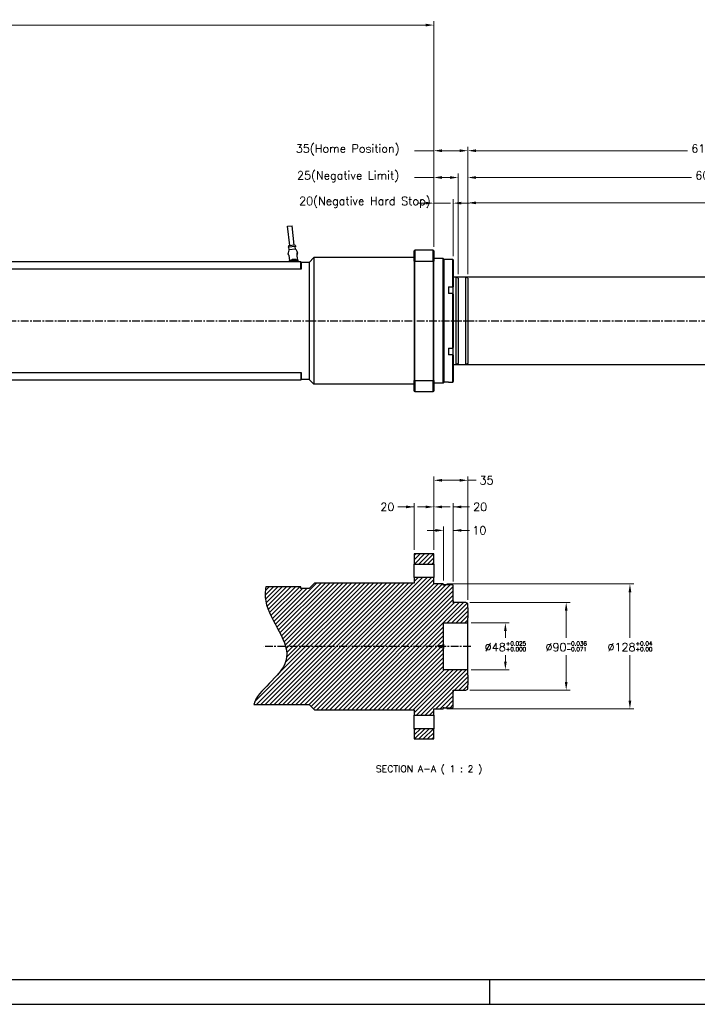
# Model space of a CAD drawing. Extents: x 0 to 2359, y -14 to 1663.
# Tile 2 of 37: x 695 to 1391, y 0 to 1010. Entities that reach past the tile are written whole.
import ezdxf

# ---------------------------------------------------------------- set-up
doc = ezdxf.new("R2010")
doc.units = 0
doc.header["$LTSCALE"] = 25.4
doc.linetypes.add('CENTER', pattern=[2, 1.25, -0.25, 0.25, -0.25])
doc.layers.get('0').update_dxf_attribs({"linetype": 'CONTINUOUS'})
doc.layers.get('Defpoints').update_dxf_attribs({"linetype": 'CONTINUOUS'})
doc.layers.add('ATA-CENTER', color=133, linetype='CENTER')
doc.layers.add('ATA-DIM', color=252, linetype='CONTINUOUS', lineweight=25)
doc.layers.add('ATA-TEXT', color=7, linetype='CONTINUOUS', lineweight=25)
doc.styles.get("Standard").update_dxf_attribs({"font": 'simplex.shx'})
doc.dimstyles.new('ata_A1', dxfattribs={"dimtxt": 4.2, "dimasz": 4.2, "dimexe": 2, "dimexo": 2, "dimgap": 2, "dimtad": 0, "dimtih": 1, "dimtoh": 1, "dimdec": 6, "dimdsep": 46, "dimtxsty": 'Standard', "dimcen": 0, "dimclrd": 252, "dimclre": 252, "dimclrt": 4, "dimadec": 6, "dimazin": 2, "dimtfac": 1, "dimtdec": 6, "dimtofl": 0, "dimtmove": 0, "dimatfit": 3, "dimfxl": 0, "dimtolj": 1, "dimtzin": 0, "dimlwd": 0, "dimlwe": 0, "dimarcsym": 0})

# ---------------------------------------------------------------- blocks, each defined once
blk = doc.blocks.new('*D15101')
at = {"layer": 'ATA-DIM', "color": 252, "lineweight": 0}
for p, q in [((1111.9, 822.1), (1103.5, 822.1)), ((1120.3, 777.3), (1120.3, 826.1)), ((1120.3, 822.1), (1137.5, 822.1)), ((1140.3, 767.6), (1140.3, 826.1)), ((1148.7, 822.1), (1157.1, 822.1))]:
    blk.add_line(p, q, dxfattribs=at)
at = {"layer": 'ATA-DIM', "color": 252}
for points in [[(1111.9, 820.7), (1111.9, 823.5), (1120.3, 822.1)], [(1148.7, 823.5), (1148.7, 820.7), (1140.3, 822.1)]]:
    blk.add_solid(points, dxfattribs=at)
at = {"layer": 'Defpoints', "color": 0}
for p in [(1140.3, 822.1), (1120.3, 773.3), (1140.3, 763.6)]:
    blk.add_point(p, dxfattribs=at)
at = {"layer": 'ATA-DIM', "color": 4, "insert": (982.1, 828.5), "char_height": 8.4, "attachment_point": 1}
blk.add_mtext('\\A1;20(Negative Hard Stop)', dxfattribs=at)
blk = doc.blocks.new('*D15100')
at = {"layer": 'ATA-DIM', "color": 252, "lineweight": 0}
for p, q in [((1120.3, 777.3), (1120.3, 852.4)), ((1145.3, 749.1), (1145.3, 852.4)), ((1120.3, 848.4), (1100.4, 848.4)), ((1128.7, 848.4), (1136.9, 848.4))]:
    blk.add_line(p, q, dxfattribs=at)
at = {"layer": 'ATA-DIM', "color": 252}
for points in [[(1128.7, 849.8), (1128.7, 847), (1120.3, 848.4)], [(1136.9, 847), (1136.9, 849.8), (1145.3, 848.4)]]:
    blk.add_solid(points, dxfattribs=at)
at = {"layer": 'Defpoints', "color": 0}
for p in [(1145.3, 848.4), (1120.3, 773.3), (1145.3, 745.1)]:
    blk.add_point(p, dxfattribs=at)
at = {"layer": 'ATA-DIM', "color": 4, "insert": (980, 854.8), "char_height": 8.4, "attachment_point": 1}
blk.add_mtext('\\A1;25(Negative Limit)', dxfattribs=at)
blk = doc.blocks.new('*D15099')
at = {"layer": 'ATA-DIM', "color": 252, "lineweight": 0}
for p, q in [((1120.3, 777.3), (1120.3, 879.9)), ((1155.3, 749.1), (1155.3, 879.9)), ((1120.3, 875.9), (1100.4, 875.9)), ((1128.7, 875.9), (1146.9, 875.9))]:
    blk.add_line(p, q, dxfattribs=at)
at = {"layer": 'ATA-DIM', "color": 252}
for points in [[(1128.7, 877.3), (1128.7, 874.5), (1120.3, 875.9)], [(1146.9, 874.5), (1146.9, 877.3), (1155.3, 875.9)]]:
    blk.add_solid(points, dxfattribs=at)
at = {"layer": 'Defpoints', "color": 0}
for p in [(1155.3, 875.9), (1120.3, 773.3), (1155.3, 745.1)]:
    blk.add_point(p, dxfattribs=at)
at = {"layer": 'ATA-DIM', "color": 4, "insert": (978.7, 882.3), "char_height": 8.4, "attachment_point": 1}
blk.add_mtext('\\A1;35(Home Position)', dxfattribs=at)
blk = doc.blocks.new('*D15093')
at = {"layer": 'ATA-DIM', "color": 252, "lineweight": 0}
for p, q in [((1111.9, 510.4), (1103.5, 510.4)), ((1120.3, 466.3), (1120.3, 514.4)), ((1140.3, 433.8), (1140.3, 514.4)), ((1140.3, 510.4), (1157.1, 510.4)), ((1148.7, 510.4), (1157.1, 510.4))]:
    blk.add_line(p, q, dxfattribs=at)
at = {"layer": 'ATA-DIM', "color": 252}
for points in [[(1111.9, 509), (1111.9, 511.8), (1120.3, 510.4)], [(1148.7, 511.8), (1148.7, 509), (1140.3, 510.4)]]:
    blk.add_solid(points, dxfattribs=at)
at = {"layer": 'Defpoints', "color": 0}
for p in [(1120.3, 510.4), (1120.3, 462.3), (1140.3, 429.8)]:
    blk.add_point(p, dxfattribs=at)
at = {"layer": 'ATA-DIM', "color": 4, "insert": (1167.9, 510.4), "char_height": 8.4, "attachment_point": 5}
blk.add_mtext('20', dxfattribs=at)
blk = doc.blocks.new('*D15092')
at = {"layer": 'ATA-DIM', "color": 252, "lineweight": 0}
for p, q in [((1121.9, 486.3), (1113.5, 486.3)), ((1130.3, 434.8), (1130.3, 490.3)), ((1140.3, 433.8), (1140.3, 490.3)), ((1140.3, 486.3), (1157.1, 486.3)), ((1148.7, 486.3), (1157.1, 486.3))]:
    blk.add_line(p, q, dxfattribs=at)
at = {"layer": 'ATA-DIM', "color": 252}
for points in [[(1121.9, 484.9), (1121.9, 487.7), (1130.3, 486.3)], [(1148.7, 487.7), (1148.7, 484.9), (1140.3, 486.3)]]:
    blk.add_solid(points, dxfattribs=at)
at = {"layer": 'Defpoints', "color": 0}
for p in [(1130.3, 486.3), (1130.3, 430.8), (1140.3, 429.8)]:
    blk.add_point(p, dxfattribs=at)
at = {"layer": 'ATA-DIM', "color": 4, "insert": (1167.1, 486.3), "char_height": 8.4, "attachment_point": 5}
blk.add_mtext('10', dxfattribs=at)
blk = doc.blocks.new('*D15091')
at = {"layer": 'ATA-DIM', "color": 252, "lineweight": 0}
for p, q in [((1100.3, 510.4), (1083.5, 510.4)), ((1091.9, 510.4), (1083.5, 510.4)), ((1100.3, 466.3), (1100.3, 514.4)), ((1120.3, 466.3), (1120.3, 514.4)), ((1128.7, 510.4), (1137.1, 510.4))]:
    blk.add_line(p, q, dxfattribs=at)
at = {"layer": 'ATA-DIM', "color": 252}
for points in [[(1091.9, 509), (1091.9, 511.8), (1100.3, 510.4)], [(1128.7, 511.8), (1128.7, 509), (1120.3, 510.4)]]:
    blk.add_solid(points, dxfattribs=at)
at = {"layer": 'Defpoints', "color": 0}
for p in [(1120.3, 510.4), (1100.3, 462.3), (1120.3, 462.3)]:
    blk.add_point(p, dxfattribs=at)
at = {"layer": 'ATA-DIM', "color": 4, "insert": (1072.7, 510.4), "char_height": 8.4, "attachment_point": 5}
blk.add_mtext('20', dxfattribs=at)
blk = doc.blocks.new('*D15090')
at = {"layer": 'ATA-DIM', "color": 252, "lineweight": 0}
for p, q in [((1120.3, 466.3), (1120.3, 541.7)), ((1146.9, 537.7), (1128.7, 537.7)), ((1155.3, 415.1), (1155.3, 541.7)), ((1155.3, 537.7), (1163.7, 537.7))]:
    blk.add_line(p, q, dxfattribs=at)
at = {"layer": 'ATA-DIM', "color": 252}
for points in [[(1128.7, 539.1), (1128.7, 536.3), (1120.3, 537.7)], [(1146.9, 536.3), (1146.9, 539.1), (1155.3, 537.7)]]:
    blk.add_solid(points, dxfattribs=at)
at = {"layer": 'Defpoints', "color": 0}
for p in [(1120.3, 537.7), (1120.3, 462.3), (1155.3, 411.1)]:
    blk.add_point(p, dxfattribs=at)
at = {"layer": 'ATA-DIM', "color": 4, "insert": (1174.5, 537.7), "char_height": 8.4, "attachment_point": 5}
blk.add_mtext('35', dxfattribs=at)
blk = doc.blocks.new('*D15088')
at = {"layer": 'ATA-DIM', "color": 252, "lineweight": 0}
for p, q in [((1157.3, 412.3), (1260.2, 412.3)), ((1256.2, 403.9), (1256.2, 376.2)), ((1256.2, 330.7), (1256.2, 358.4)), ((1157.3, 322.3), (1260.2, 322.3))]:
    blk.add_line(p, q, dxfattribs=at)
at = {"layer": 'ATA-DIM', "color": 252}
for points in [[(1257.6, 403.9), (1254.8, 403.9), (1256.2, 412.3)], [(1254.8, 330.7), (1257.6, 330.7), (1256.2, 322.3)]]:
    blk.add_solid(points, dxfattribs=at)
at = {"layer": 'Defpoints', "color": 0}
for p in [(1153.3, 412.3), (1153.3, 322.3), (1256.2, 322.3)]:
    blk.add_point(p, dxfattribs=at)
at = {"layer": 'ATA-DIM', "color": 4, "insert": (1256.2, 367.3), "char_height": 8.4, "attachment_point": 5}
blk.add_mtext('%%C90{\\H0.5x;\\S-0.036^ -0.071;}', dxfattribs=at)
blk = doc.blocks.new('*D15087')
at = {"layer": 'ATA-DIM', "color": 252, "lineweight": 0}
for p, q in [((1158.8, 391.3), (1197.8, 391.3)), ((1193.8, 382.9), (1193.8, 376.2)), ((1193.8, 351.7), (1193.8, 358.4)), ((1158.8, 343.3), (1197.8, 343.3))]:
    blk.add_line(p, q, dxfattribs=at)
at = {"layer": 'ATA-DIM', "color": 252}
for points in [[(1195.2, 382.9), (1192.4, 382.9), (1193.8, 391.3)], [(1192.4, 351.7), (1195.2, 351.7), (1193.8, 343.3)]]:
    blk.add_solid(points, dxfattribs=at)
at = {"layer": 'Defpoints', "color": 0}
for p in [(1154.8, 391.3), (1154.8, 343.3), (1193.8, 343.3)]:
    blk.add_point(p, dxfattribs=at)
at = {"layer": 'ATA-DIM', "color": 4, "insert": (1193.8, 367.3), "char_height": 8.4, "attachment_point": 5}
blk.add_mtext('%%C48{\\H0.5x;\\S+0.025^ +0.000;}', dxfattribs=at)
blk = doc.blocks.new('*D15089')
at = {"layer": 'ATA-DIM', "color": 252, "lineweight": 0}
for p, q in [((1133.8, 431.3), (1325.6, 431.3)), ((1321.6, 422.9), (1321.6, 376.2)), ((1321.6, 311.7), (1321.6, 358.4)), ((1133.8, 303.3), (1325.6, 303.3))]:
    blk.add_line(p, q, dxfattribs=at)
at = {"layer": 'ATA-DIM', "color": 252}
for points in [[(1323, 422.9), (1320.2, 422.9), (1321.6, 431.3)], [(1320.2, 311.7), (1323, 311.7), (1321.6, 303.3)]]:
    blk.add_solid(points, dxfattribs=at)
at = {"layer": 'Defpoints', "color": 0}
for p in [(1129.8, 431.3), (1129.8, 303.3), (1321.6, 303.3)]:
    blk.add_point(p, dxfattribs=at)
at = {"layer": 'ATA-DIM', "color": 4, "insert": (1321.6, 367.3), "char_height": 8.4, "attachment_point": 5}
blk.add_mtext('%%C128{\\H0.5x;\\S+0.04^ +0.00;}', dxfattribs=at)
blk = doc.blocks.new('*D15108')
at = {"layer": 'ATA-DIM', "color": 252, "lineweight": 0}
for p, q in [((1155.3, 749.1), (1155.3, 879.9)), ((1765.3, 749.1), (1765.3, 879.9)), ((1163.7, 875.9), (1380.6, 875.9)), ((1756.9, 875.9), (1564, 875.9))]:
    blk.add_line(p, q, dxfattribs=at)
at = {"layer": 'ATA-DIM', "color": 252}
for points in [[(1163.7, 877.3), (1163.7, 874.5), (1155.3, 875.9)], [(1756.9, 874.5), (1756.9, 877.3), (1765.3, 875.9)]]:
    blk.add_solid(points, dxfattribs=at)
at = {"layer": 'Defpoints', "color": 0}
for p in [(1765.3, 875.9), (1155.3, 745.1), (1765.3, 745.1)]:
    blk.add_point(p, dxfattribs=at)
at = {"layer": 'ATA-DIM', "color": 4, "insert": (1384.6, 882.3), "char_height": 8.4, "attachment_point": 1}
blk.add_mtext('\\A1;610 ( Positive Hard Stop )', dxfattribs=at)
blk = doc.blocks.new('*D15107')
at = {"layer": 'ATA-DIM', "color": 252, "lineweight": 0}
for p, q in [((1155.3, 749.1), (1155.3, 852.4)), ((1760.3, 749.1), (1760.3, 852.4)), ((1163.7, 848.4), (1384.7, 848.4)), ((1751.9, 848.4), (1534.9, 848.4))]:
    blk.add_line(p, q, dxfattribs=at)
at = {"layer": 'ATA-DIM', "color": 252}
for points in [[(1163.7, 849.8), (1163.7, 847), (1155.3, 848.4)], [(1751.9, 847), (1751.9, 849.8), (1760.3, 848.4)]]:
    blk.add_solid(points, dxfattribs=at)
at = {"layer": 'Defpoints', "color": 0}
for p in [(1760.3, 848.4), (1155.3, 745.1), (1760.3, 745.1)]:
    blk.add_point(p, dxfattribs=at)
at = {"layer": 'ATA-DIM', "color": 4, "insert": (1388.7, 854.8), "char_height": 8.4, "attachment_point": 1}
blk.add_mtext('\\A1;605 ( Positive Limit )', dxfattribs=at)
blk = doc.blocks.new('*D15106')
at = {"layer": 'ATA-DIM', "color": 252, "lineweight": 0}
for p, q in [((1155.3, 749.1), (1155.3, 826.4)), ((1163.7, 822.4), (1402, 822.4)), ((1746.9, 822.4), (1532.6, 822.4)), ((1755.3, 749.1), (1755.3, 826.4))]:
    blk.add_line(p, q, dxfattribs=at)
at = {"layer": 'ATA-DIM', "color": 252}
for points in [[(1163.7, 823.8), (1163.7, 821), (1155.3, 822.4)], [(1746.9, 821), (1746.9, 823.8), (1755.3, 822.4)]]:
    blk.add_solid(points, dxfattribs=at)
at = {"layer": 'Defpoints', "color": 0}
for p in [(1755.3, 822.4), (1155.3, 745.1), (1755.3, 745.1)]:
    blk.add_point(p, dxfattribs=at)
at = {"layer": 'ATA-DIM', "color": 4, "insert": (1406, 828.8), "char_height": 8.4, "attachment_point": 1}
blk.add_mtext('\\A1;600 ( Travel End )', dxfattribs=at)
blk = doc.blocks.new('*D15104')
at = {"layer": 'ATA-DIM', "color": 252, "lineweight": 0}
for p, q in [((124.3, 927.8), (124.3, 1008.8)), ((132.7, 1004.8), (581.4, 1004.8)), ((1111.9, 1004.8), (663.2, 1004.8)), ((1120.3, 777.3), (1120.3, 1008.8))]:
    blk.add_line(p, q, dxfattribs=at)
at = {"layer": 'ATA-DIM', "color": 252}
for points in [[(132.7, 1006.2), (132.7, 1003.4), (124.3, 1004.8)], [(1111.9, 1003.4), (1111.9, 1006.2), (1120.3, 1004.8)]]:
    blk.add_solid(points, dxfattribs=at)
at = {"layer": 'Defpoints', "color": 0}
for p in [(1120.3, 1004.8), (124.3, 923.8), (1120.3, 773.3)]:
    blk.add_point(p, dxfattribs=at)
at = {"layer": 'ATA-DIM', "color": 4, "insert": (622.3, 1004.8), "char_height": 8.4, "attachment_point": 5}
blk.add_mtext('\\A1;996(T+356)', dxfattribs=at)
blk = doc.blocks.new('ata-Border-A1-002')
blk.add_line((834, 9), (7, 9))
at = {"color": 253, "ltscale": 0.5}
for p, q in [((420.5, 9), (420.5, 0)), ((0, 0), (841, 0))]:
    blk.add_line(p, q, dxfattribs=at)

msp = doc.modelspace()

# ---------------------------------------------------------------- hatches: boundary and pattern name
h = msp.add_hatch()
h.set_pattern_fill('ANSI31', color=8)
h.set_pattern_definition([(45, (-13974.2038, -22732.0013), (-2.24506403, 2.24506403), [])])
h.paths.add_polyline_path([(1155.2953176, 396.7413504), (1155.2953176, 406.8473504), (1155.2953176, 411.1396499), (1153.2953176, 412.2943504), (1140.2953176, 412.2943504), (1140.2953176, 412.4943504), (1140.2953176, 413.2947294), (1140.2953176, 414.0443504), (1140.2953176, 429.7943504), (1139.7953176, 430.2943504), (1130.7953176, 430.2943504), (1130.2953176, 429.7943504), (1130.2953176, 430.7943504), (1129.7953176, 431.2943504), (1120.2953176, 431.2943504), (1120.2953176, 437.7943504), (1100.2953176, 437.7943504), (1100.2953176, 432.2943504), (997.7953176, 432.2943504), (992.2953176, 426.7943504), (983.815349, 426.7943504), (983.815349, 428.4192504), (948.1115056, 428.4192504), (947.9146037, 427.4492668), (947.741572, 426.4772305), (947.5928567, 425.503103), (947.4689042, 424.526846), (947.3701608, 423.548421), (947.297073, 422.5677898), (947.250087, 421.5849139), (947.2296491, 420.5997549), (947.2362058, 419.6122745), (947.2702033, 418.6224342), (947.3320881, 417.6301957), (947.4223064, 416.6355206), (947.5413046, 415.6383705), (947.689529, 414.6387071), (947.8674249, 413.636492), (948.0750084, 412.6317278), (948.3112152, 411.6245196), (948.5748137, 410.6149888), (948.8645724, 409.6032564), (949.1792597, 408.5894435), (949.517644, 407.5736714), (950.2605772, 405.536734), (950.6626629, 404.515811), (951.5219148, 402.4696622), (952.4463966, 400.418584), (953.4262556, 398.3635457), (954.4516392, 396.3055165), (955.5126947, 394.2454656), (956.5995694, 392.1843623), (961.0082068, 383.9488094), (962.0763874, 381.8969823), (963.1112712, 379.8499183), (964.1030054, 377.8085865), (965.0417374, 375.773956), (965.9176145, 373.7469963), (966.7207841, 371.7286764), (967.4413935, 369.7199657), (967.7676591, 368.7195166), (968.0695899, 367.7218333), (968.1883489, 367.2943504), (1125.694457, 367.2943504), (1126.2953176, 368.2943504), (1128.1302541, 368.2943504), (1130.2953176, 369.5443504), (1130.2953176, 391.2943504), (1154.7953176, 391.2943504), (1155.2953176, 391.7943504)])
h.paths.add_polyline_path([(1155.2953176, 327.7413504), (1155.2953176, 337.8473504), (1155.2953176, 342.7943504), (1154.7953176, 343.2943504), (1130.2953176, 343.2943504), (1130.2953176, 365.0443504), (1128.1302541, 366.2943504), (1126.2953176, 366.2943504), (1125.694457, 367.2943504), (968.1883489, 367.2943504), (968.3459543, 366.7270369), (968.5955207, 365.7352485), (968.8170575, 364.7465894), (969.0093332, 363.7611806), (969.1711162, 362.7791433), (969.3011748, 361.8005987), (969.3982776, 360.8256679), (969.4611928, 359.8544721), (969.4886889, 358.8871324), (969.4795344, 357.92377), (969.4324977, 356.9645061), (969.3463471, 356.0094618), (969.2198511, 355.0587581), (969.0517781, 354.1125164), (968.8408965, 353.1708578), (968.5859761, 352.2339033), (968.2865233, 351.3017204), (967.9440131, 350.3742335), (967.5602451, 349.4513433), (967.1370191, 348.5329508), (966.6761351, 347.6189565), (966.1793927, 346.7092613), (965.6485919, 345.803766), (965.0855323, 344.9023714), (964.4920139, 344.0049782), (963.8698364, 343.1114871), (963.2207995, 342.221799), (962.5467032, 341.3358146), (961.1305314, 339.5745601), (959.6357194, 337.8269297), (958.0766655, 336.0921297), (956.4677683, 334.3693662), (954.8234262, 332.6578453), (948.1795776, 325.9083121), (946.5739877, 324.2410972), (945.0193435, 322.580362), (943.5300434, 320.9253127), (942.1204861, 319.2751554), (941.4501104, 318.4516632), (940.8050698, 317.6290964), (940.1871641, 316.8073556), (939.5981931, 315.9863417), (939.0399566, 315.1659555), (938.5142544, 314.3460976), (938.0228862, 313.526669), (937.567652, 312.7075703), (937.1503516, 311.8887023), (936.7727846, 311.0699658), (936.436751, 310.2512617), (936.1440505, 309.4324905), (935.8964829, 308.6135532), (935.6958481, 307.7943504), (992.2953176, 307.7943504), (997.7953176, 302.2943504), (1100.2953176, 302.2943504), (1100.2953176, 296.7943504), (1120.2953176, 296.7943504), (1120.2953176, 303.2943504), (1129.7953176, 303.2943504), (1130.2953176, 303.7943504), (1130.2953176, 304.7943504), (1130.7953176, 304.2943504), (1139.7953176, 304.2943504), (1140.2953176, 304.7943504), (1140.2953176, 320.5443504), (1140.2953176, 321.2939714), (1140.2953176, 322.0943504), (1140.2953176, 322.2943504), (1153.2953176, 322.2943504), (1155.2953176, 323.4490509)])
h.paths.add_polyline_path([(1120.2953176, 272.2943504), (1120.2953176, 282.7943504), (1100.2953176, 282.7943504), (1100.2953176, 272.2943504)])
h.paths.add_polyline_path([(1120.2953176, 451.7943504), (1120.2953176, 462.2943504), (1100.2953176, 462.2943504), (1100.2953176, 451.7943504)])
h.paths.add_polyline_path([(1168.9522748, 374.2943504), (1218.6802748, 374.2943504), (1218.6802748, 360.2943504), (1168.9522748, 360.2943504)], flags=9)
h.paths.add_polyline_path([(1295.3899509, 374.2943504), (1347.7219509, 374.2943504), (1347.7219509, 360.2943504), (1295.3899509, 360.2943504)], flags=9)
h.paths.add_polyline_path([(1231.4481763, 374.2943504), (1280.9241763, 374.2943504), (1280.9241763, 360.2943504), (1231.4481763, 360.2943504)], flags=9)
h.paths.add_polyline_path([(1165.5953176, 544.0078343), (1183.4033176, 544.0078343), (1183.4033176, 531.4078343), (1165.5953176, 531.4078343)], flags=9)
h.paths.add_polyline_path([(1158.9953176, 516.7260528), (1176.8033176, 516.7260528), (1176.8033176, 504.1260528), (1158.9953176, 504.1260528)], flags=9)
h.paths.add_polyline_path([(1158.9953176, 492.5943524), (1175.2073176, 492.5943524), (1175.2073176, 479.9943524), (1158.9953176, 479.9943524)], flags=9)
h.paths.add_polyline_path([(1168.9522748, 374.2943504), (1218.6802748, 374.2943504), (1218.6802748, 360.2943504), (1168.9522748, 360.2943504)], flags=9)
h.paths.add_polyline_path([(1295.3899509, 374.2943504), (1347.7219509, 374.2943504), (1347.7219509, 360.2943504), (1295.3899509, 360.2943504)], flags=9)
h.paths.add_polyline_path([(1231.4481763, 374.2943504), (1280.9241763, 374.2943504), (1280.9241763, 360.2943504), (1231.4481763, 360.2943504)], flags=9)

# ---------------------------------------------------------------- linework, layer by layer
for p, q in [((970.3638883, 798.3893897), (974.838449, 798.8672042)), ((972.487508, 778.5024533), (970.3638883, 798.3893897)), ((976.9620687, 778.9802678), (974.838449, 798.8672042)), ((971.3937265, 778.3856543), (971.0558246, 776.8410435)), ((978.0558502, 779.0970669), (971.3937265, 778.3856543)), ((978.0558502, 779.0970669), (978.7122951, 777.6586371)), ((970.8842167, 769.9719961), (970.8489236, 770.302503)), ((971.471989, 773.9311361), (970.8982937, 771.2484037)), ((978.7122951, 777.6586371), (971.0558246, 776.8410435)), ((971.5478409, 768.4663345), (972.0915292, 763.3748891)), ((971.8290686, 774.3088323), (971.552998, 776.894134)), ((978.7164024, 774.8431568), (971.6463309, 774.0881816)), ((978.4911923, 775.0202449), (978.2151217, 777.6055466)), ((978.919975, 774.7264668), (980.0472238, 772.2253691)), ((980.5434771, 764.2774274), (979.9997889, 769.3688729)), ((980.3305115, 770.9807155), (980.2952184, 771.3112223)), ((1100.2953176, 773.3015976), (1100.7953176, 773.8015976)), ((1100.2953176, 762.5082149), (1100.2953176, 773.3015976)), ((1119.7953176, 773.8015976), (1100.7953176, 773.8015976)), ((1100.7953176, 773.8015976), (1100.7953176, 762.6917434)), ((1119.7953176, 762.6917434), (1119.7953176, 773.8015976)), ((1120.2953176, 773.3015976), (1119.7953176, 773.8015976)), ((1120.2953176, 773.3015976), (1120.2953176, 762.5082149)), ((313.7953176, 762.3015976), (983.7953176, 762.3015976)), ((972.7953176, 763.3015976), (972.7953176, 762.9015976)), ((972.8953176, 762.9015976), (972.7953176, 762.9015976)), ((972.7953176, 762.9015976), (972.7953176, 762.3015976)), ((973.4953176, 763.4015976), (972.8953176, 763.4015976)), ((972.8953176, 762.9015976), (972.9953176, 762.9015976)), ((972.9853176, 762.5398916), (972.9953176, 762.5398916)), ((972.9853176, 762.4864879), (972.9853176, 762.5398916)), ((972.9853176, 762.4864879), (972.9953176, 762.4864879)), ((972.9853176, 762.4213539), (972.9853176, 762.4864879)), ((972.9853176, 762.4213539), (972.9953176, 762.4213539)), ((972.9853176, 762.4015976), (972.9853176, 762.4213539)), ((972.9853176, 762.4015976), (972.9853176, 762.3015976)), ((972.9953176, 762.4015976), (972.9853176, 762.4015976)), ((972.9953176, 762.3015976), (972.9953176, 762.9015976)), ((973.0053176, 762.3015976), (973.0053176, 762.8915976)), ((980.0953176, 763.4015976), (973.4953176, 763.4015976)), ((973.5053176, 763.3915976), (980.0853176, 763.3915976)), ((980.6953176, 763.4015976), (980.0953176, 763.4015976)), ((980.5853176, 762.8915976), (980.5853176, 762.3015976)), ((980.5953176, 762.9015976), (980.5953176, 762.3015976)), ((980.6953176, 762.9015976), (980.5953176, 762.9015976)), ((980.6953176, 762.9015976), (980.7953176, 762.9015976)), ((980.7953176, 762.9015976), (980.7953176, 763.3015976)), ((980.7953176, 762.3015976), (980.7953176, 762.9015976)), ((981.2573081, 762.3015976), (981.206887, 762.7737729)), ((983.7953176, 754.3015976), (983.7953176, 762.3015976)), ((983.7953176, 760.8015976), (984.2953176, 761.3015976)), ((984.2953176, 761.3015976), (984.2953176, 754.3015976)), ((992.2953176, 761.3015976), (984.2953176, 761.3015976)), ((992.2953176, 761.3015976), (997.2953176, 766.3015976)), ((992.2953176, 761.3015976), (992.2953176, 641.3015976)), ((1100.2953176, 766.3015976), (997.2953176, 766.3015976)), ((997.2953176, 766.3015976), (997.2953176, 636.3015976)), ((1100.2953176, 762.5082149), (1100.2953176, 640.0949803)), ((1100.7953176, 762.6917434), (1119.7953176, 762.6917434)), ((1100.7953176, 639.9114518), (1100.7953176, 762.6917434)), ((1119.7953176, 762.6917434), (1119.7953176, 639.9114518)), ((1129.7953176, 765.3015976), (1120.2953176, 765.3015976)), ((1120.2953176, 640.0949803), (1120.2953176, 762.5082149)), ((1130.2953176, 764.8015976), (1129.7953176, 765.3015976)), ((1129.7953176, 637.3015976), (1129.7953176, 765.3015976)), ((1130.2953176, 764.8015976), (1130.2953176, 637.8015976)), ((1130.2953176, 763.8015976), (1130.7953176, 764.3015976)), ((1135.2953176, 764.3015976), (1130.7953176, 764.3015976)), ((1130.7953176, 764.3015976), (1130.7953176, 638.3015976)), ((1135.2953176, 764.3015976), (1135.2953176, 764.1744852)), ((1139.7953176, 764.1744852), (1135.2953176, 764.1744852)), ((1139.7953176, 736.202143), (1139.7953176, 764.1744852)), ((1140.2953176, 763.6393871), (1140.2953176, 736.3676066)), ((983.7953176, 754.3015976), (313.7953176, 754.3015976)), ((984.2953176, 754.3015976), (983.7953176, 754.3015976)), ((1153.2953176, 746.3015976), (1140.2953176, 746.3015976)), ((1153.2953176, 656.3015976), (1153.2953176, 746.3015976)), ((1155.2953176, 745.146897), (1153.2953176, 746.3015976)), ((1155.2953176, 745.146897), (1155.2953176, 657.4562981)), ((1135.2953176, 736.202143), (1139.7953176, 736.202143)), ((1135.2953176, 736.202143), (1135.2953176, 729.2739398)), ((1139.7953176, 729.2739398), (1135.2953176, 729.2739398)), ((1139.7953176, 736.202143), (1139.7953176, 734.0156992)), ((1139.7953176, 734.0156992), (1139.7953176, 729.2739398)), ((1139.7953176, 673.3292554), (1139.7953176, 729.2739398)), ((1140.2953176, 734.4487119), (1140.2953176, 736.3676066)), ((1140.2953176, 728.573378), (1140.2953176, 734.4487119)), ((1140.2953176, 728.573378), (1140.2953176, 674.0298171)), ((1135.2953176, 673.3292554), (1139.7953176, 673.3292554)), ((1135.2953176, 673.3292554), (1135.2953176, 666.4010521)), ((1139.7953176, 673.3292554), (1139.7953176, 668.587496)), ((1139.7953176, 668.587496), (1139.7953176, 666.4010521)), ((1140.2953176, 668.1544832), (1140.2953176, 674.0298171)), ((1140.2953176, 666.2355885), (1140.2953176, 668.1544832)), ((1139.7953176, 666.4010521), (1135.2953176, 666.4010521)), ((1139.7953176, 638.4287099), (1139.7953176, 666.4010521)), ((1140.2953176, 666.2355885), (1140.2953176, 638.9638081)), ((1155.2953176, 657.4562981), (1153.2953176, 656.3015976)), ((313.7953176, 648.3015976), (983.7953176, 648.3015976)), ((983.7953176, 648.3015976), (984.2953176, 648.3015976)), ((983.7953176, 648.3015976), (983.7953176, 640.3015976)), ((984.2953176, 648.3015976), (984.2953176, 641.3015976)), ((1153.2953176, 656.3015976), (1140.2953176, 656.3015976)), ((983.7953176, 640.3015976), (313.7953176, 640.3015976)), ((983.7953176, 641.8015976), (984.2953176, 641.3015976)), ((992.2953176, 641.3015976), (984.2953176, 641.3015976)), ((992.2953176, 641.3015976), (997.2953176, 636.3015976)), ((1100.2953176, 629.3015976), (1100.2953176, 640.0949803)), ((1119.7953176, 639.9114518), (1100.7953176, 639.9114518)), ((1100.7953176, 639.9114518), (1100.7953176, 628.8015976)), ((1119.7953176, 628.8015976), (1119.7953176, 639.9114518)), ((1120.2953176, 640.0949803), (1120.2953176, 629.3015976)), ((1129.7953176, 637.3015976), (1120.2953176, 637.3015976)), ((1130.2953176, 637.8015976), (1129.7953176, 637.3015976)), ((1130.2953176, 638.8015976), (1130.7953176, 638.3015976)), ((1135.2953176, 638.3015976), (1130.7953176, 638.3015976)), ((1135.2953176, 638.4287099), (1139.7953176, 638.4287099)), ((1135.2953176, 638.4287099), (1135.2953176, 638.3015976)), ((1100.2953176, 636.3015976), (997.2953176, 636.3015976)), ((1100.2953176, 629.3015976), (1100.7953176, 628.8015976)), ((1100.7953176, 628.8015976), (1119.7953176, 628.8015976)), ((1119.7953176, 628.8015976), (1120.2953176, 629.3015976)), ((1100.2953176, 462.2943504), (1100.2953176, 451.7943504)), ((1120.2953176, 462.2943504), (1100.2953176, 462.2943504)), ((1120.2953176, 451.7943504), (1120.2953176, 462.2943504)), ((1100.2953176, 437.7943504), (1100.2953176, 451.7943504)), ((1100.2953176, 451.7943504), (1120.2953176, 451.7943504)), ((1120.2953176, 451.7943504), (1120.2953176, 437.7943504)), ((1100.2953176, 437.7943504), (1100.2953176, 432.2943504)), ((1120.2953176, 437.7943504), (1100.2953176, 437.7943504)), ((1120.2953176, 431.2943504), (1120.2953176, 437.7943504)), ((983.815349, 428.4192504), (948.1115056, 428.4192504)), ((983.815349, 426.7943504), (983.815349, 428.4192504)), ((992.2953176, 426.7943504), (983.815349, 426.7943504)), ((997.7953176, 432.2943504), (992.2953176, 426.7943504)), ((1100.2953176, 432.2943504), (997.7953176, 432.2943504)), ((1129.7953176, 431.2943504), (1120.2953176, 431.2943504)), ((1130.2953176, 430.7943504), (1129.7953176, 431.2943504)), ((1130.2953176, 429.7943504), (1130.2953176, 430.7943504)), ((1130.7953176, 430.2943504), (1130.2953176, 429.7943504)), ((1139.7953176, 430.2943504), (1130.7953176, 430.2943504)), ((1140.2953176, 429.7943504), (1139.7953176, 430.2943504)), ((1140.2953176, 414.0443504), (1140.2953176, 429.7943504)), ((1140.2953176, 414.0443504), (1140.2953176, 413.2947294)), ((1140.2953176, 412.4943504), (1140.2953176, 413.2947294)), ((1140.2953176, 412.2943504), (1140.2953176, 412.4943504)), ((1153.2953176, 412.2943504), (1140.2953176, 412.2943504)), ((1155.2953176, 411.1396499), (1153.2953176, 412.2943504)), ((1155.2953176, 406.8473504), (1155.2953176, 411.1396499)), ((1155.2953176, 406.8473504), (1155.2953176, 396.7413504)), ((1155.2953176, 391.7943504), (1155.2953176, 396.7413504)), ((1130.2953176, 391.2943504), (1154.7953176, 391.2943504)), ((1130.2953176, 369.5443504), (1130.2953176, 391.2943504)), ((1154.7953176, 391.2943504), (1155.2953176, 391.7943504)), ((1154.7953176, 391.2943504), (1154.7953176, 343.2943504)), ((1155.2953176, 342.7943504), (1155.2953176, 391.7943504)), ((1125.694457, 367.2943504), (1126.2953176, 368.2943504)), ((1126.2953176, 366.2943504), (1125.694457, 367.2943504)), ((1126.2953176, 366.2943504), (1126.2953176, 368.2943504)), ((1126.2953176, 368.2943504), (1128.1302541, 368.2943504)), ((1128.1302541, 366.2943504), (1126.2953176, 366.2943504)), ((1128.1302541, 368.2943504), (1130.2953176, 369.5443504)), ((1128.1302541, 366.2943504), (1128.1302541, 368.2943504)), ((1130.2953176, 365.0443504), (1128.1302541, 366.2943504)), ((1130.2953176, 369.5443504), (1130.2953176, 365.0443504)), ((1130.2953176, 343.2943504), (1130.2953176, 365.0443504)), ((1154.7953176, 343.2943504), (1130.2953176, 343.2943504)), ((1155.2953176, 342.7943504), (1154.7953176, 343.2943504)), ((1155.2953176, 337.8473504), (1155.2953176, 342.7943504)), ((1155.2953176, 337.8473504), (1155.2953176, 327.7413504)), ((1153.2953176, 322.2943504), (1155.2953176, 323.4490509)), ((1155.2953176, 323.4490509), (1155.2953176, 327.7413504)), ((1140.2953176, 322.0943504), (1140.2953176, 322.2943504)), ((1140.2953176, 322.2943504), (1153.2953176, 322.2943504)), ((1140.2953176, 321.2939714), (1140.2953176, 322.0943504)), ((1140.2953176, 321.2939714), (1140.2953176, 320.5443504)), ((1140.2953176, 304.7943504), (1140.2953176, 320.5443504)), ((935.6958481, 307.7943504), (992.2953176, 307.7943504)), ((992.2953176, 307.7943504), (997.7953176, 302.2943504)), ((1120.2953176, 303.2943504), (1129.7953176, 303.2943504)), ((1120.2953176, 296.7943504), (1120.2953176, 303.2943504)), ((1129.7953176, 303.2943504), (1130.2953176, 303.7943504)), ((1130.2953176, 304.7943504), (1130.7953176, 304.2943504)), ((1130.2953176, 303.7943504), (1130.2953176, 304.7943504)), ((1130.7953176, 304.2943504), (1139.7953176, 304.2943504)), ((1139.7953176, 304.2943504), (1140.2953176, 304.7943504)), ((997.7953176, 302.2943504), (1100.2953176, 302.2943504)), ((1100.2953176, 302.2943504), (1100.2953176, 296.7943504)), ((1100.2953176, 282.7943504), (1100.2953176, 296.7943504)), ((1100.2953176, 296.7943504), (1120.2953176, 296.7943504)), ((1120.2953176, 296.7943504), (1120.2953176, 282.7943504)), ((1100.2953176, 282.7943504), (1100.2953176, 272.2943504)), ((1120.2953176, 282.7943504), (1100.2953176, 282.7943504)), ((1120.2953176, 272.2943504), (1120.2953176, 282.7943504)), ((1100.2953176, 272.2943504), (1120.2953176, 272.2943504))]:
    msp.add_line(p, q)
at = {"color": 251}
for p, q in [((1143.2953176, 656.3015976), (1143.2953176, 746.3015976)), ((1145.2953176, 745.146897), (1143.2953176, 746.3015976)), ((1145.2953176, 745.146897), (1145.2953176, 657.4562981)), ((1145.2953176, 657.4562981), (1143.2953176, 656.3015976))]:
    msp.add_line(p, q, dxfattribs=at)
for centre, radius, start, end in [((973.8319641, 770.6210459), 3, 167.9292559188, 186.0952124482), ((971.667567, 773.8893123), 0.2, 96.0952124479, 167.9292559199), ((971.6301992, 774.2875961), 0.2, 276.0952124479, 6.0952124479), ((978.6900616, 775.0414811), 0.2, 186.0952124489, 276.0952124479), ((978.7376386, 774.6442875), 0.2, 24.2611689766, 96.0952124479), ((977.312178, 770.9926794), 3, 6.0952124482, 24.2611689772), ((976.7953176, 759.3515976), 5, 143.1301023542, 143.842991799), ((972.8953176, 763.3015976), 0.1, 90, 180), ((973.4953176, 762.9015976), 0.5, 90, 180), ((973.5053176, 762.8915976), 0.5, 90, 180), ((976.7953176, 759.3515976), 5, 54.0959314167, 125.9040685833), ((976.7953176, 759.3515976), 4.7, 59.5082382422, 120.4917617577), ((976.7953176, 759.3515976), 4.1, 81.0427839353, 98.9572160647), ((980.0853176, 762.8915976), 0.5, 0, 90), ((980.0953176, 762.9015976), 0.5, 0, 90), ((980.6953176, 763.3015976), 0.1, 0, 90), ((976.7953176, 759.3515976), 5, 36.157008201, 36.8698976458)]:
    msp.add_arc(centre, radius, start, end)
for points in [[(970.8833703, 769.9719065), (970.8833547, 769.9718603), (970.8833508, 769.971801), (970.8833585, 769.9717288)], [(971.1647242, 769.5499738), (971.212119, 769.4767303), (971.2639606, 769.3891614), (971.3141623, 769.2850533)], [(971.3568971, 769.1897109), (971.3328419, 769.2452046), (971.308396, 769.2971001), (971.284236, 769.34489)], [(971.3568971, 769.1897109), (971.3327314, 769.2454595), (971.3084365, 769.2970112), (971.2843738, 769.3446241)], [(971.5317232, 768.5866734), (971.538119, 768.5468251), (971.5435354, 768.5066537), (971.5478409, 768.4663345)], [(980.0208877, 770.0478195), (979.9933811, 769.8797652), (979.979601, 769.6861266), (979.9901322, 769.4899017)], [(980.1703826, 770.5818231), (980.22078, 770.7051809), (980.2667921, 770.7837984), (980.2897119, 770.8257492)], [(980.3313577, 770.9808066), (980.3313827, 770.9807647), (980.3313991, 770.9807076), (980.3314067, 770.9806354)], [(980.559383, 764.1580529), (980.5530913, 764.197574), (980.5477492, 764.237421), (980.5434771, 764.2774274)], [(980.9406771, 763.1729573), (980.8779524, 763.2677558), (980.8056827, 763.3882917), (980.7397069, 763.5391262)], [(981.2065047, 762.7737321), (981.2065232, 762.77378), (981.2065222, 762.7738513), (981.2065017, 762.7739458)], [(1100.2953176, 762.5082149), (1100.4619681, 762.5694768), (1100.6286356, 762.630653), (1100.7953176, 762.6917434)], [(1119.7953176, 762.6917434), (1119.9619996, 762.630653), (1120.1286671, 762.5694768), (1120.2953176, 762.5082149)], [(1139.7953176, 764.1744852), (1139.9622414, 763.9966042), (1140.1289125, 763.8182375), (1140.2953176, 763.6393871)], [(1139.7953176, 736.202143), (1139.9622414, 736.2577627), (1140.1289125, 736.3129208), (1140.2953176, 736.3676066)], [(1140.2953176, 728.573378), (1140.1289125, 728.8069142), (1139.9622414, 729.040439), (1139.7953176, 729.2739398)], [(1139.7953176, 673.3292554), (1139.9622414, 673.5627561), (1140.1289125, 673.7962809), (1140.2953176, 674.0298171)], [(1140.2953176, 666.2355885), (1140.1289125, 666.2902743), (1139.9622414, 666.3454324), (1139.7953176, 666.4010521)], [(1100.2953176, 640.0949803), (1100.4619681, 640.0337183), (1100.6286356, 639.9725421), (1100.7953176, 639.9114518)], [(1120.2953176, 640.0949803), (1120.1286671, 640.0337183), (1119.9619996, 639.9725421), (1119.7953176, 639.9114518)], [(1139.7953176, 638.4287099), (1139.9622414, 638.6065909), (1140.1289125, 638.7849577), (1140.2953176, 638.9638081)]]:
    msp.add_open_spline(points, degree=3)
for points, knots in [([(970.9568192, 769.8291395), (970.9466828, 769.8408659), (970.9380164, 769.851216), (970.9259904, 769.8668477), (970.9222337, 769.871705), (970.9130469, 769.8858242), (970.9088027, 769.8924085), (970.8996474, 769.9110305), (970.8955288, 769.9205464), (970.8880696, 769.9435127), (970.8848935, 769.9574942), (970.8833585, 769.9717288)], [0, 0, 0, 0, 0.022971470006, 0.022971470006, 0.034367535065, 0.034367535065, 0.040556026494, 0.040556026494, 0.044492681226, 0.044492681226, 0.048992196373, 0.048992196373, 0.048992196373, 0.048992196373]), ([(970.9568192, 769.8291395), (970.9554936, 769.8306731), (970.9225036, 769.8690295), (970.927082, 769.8704907), (970.9601613, 769.8316892)], [0.42248596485, 0.42248596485, 0.42248596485, 0.42248596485, 0.42857142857, 0.58042167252, 0.58042167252, 0.58042167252, 0.58042167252]), ([(971.1647242, 769.5499738), (971.0942333, 769.6589096), (971.0337456, 769.7396196), (970.9805393, 769.8072908), (970.968739, 769.8216277), (970.9601613, 769.8316892)], [0, 0, 0, 0, 0.070625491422, 0.070625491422, 0.096970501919, 0.096970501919, 0.096970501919, 0.096970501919]), ([(971.5317232, 768.5866734), (971.513603, 768.6995701), (971.4874079, 768.8104736), (971.4249849, 769.0206111), (971.3875716, 769.1214094), (971.3374975, 769.2355786), (971.3258502, 769.260815), (971.3141623, 769.2850533)], [0, 0, 0, 0, 0.034494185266, 0.034494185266, 0.070853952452, 0.070853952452, 0.081689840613, 0.081689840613, 0.081689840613, 0.081689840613]), ([(979.9893409, 769.773676), (979.9830112, 769.6590138), (979.9846422, 769.5360537), (979.9966719, 769.3994151), (979.9981592, 769.3841346), (979.9997889, 769.3688729)], [0, 0, 0, 0, 0.036577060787, 0.036577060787, 0.041181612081, 0.041181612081, 0.041181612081, 0.041181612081]), ([(980.0208977, 770.0478765), (980.0097022, 769.9794858), (980.0007327, 769.9064686), (979.9862853, 769.7226536), (979.9838801, 769.606396), (979.9901322, 769.4899017)], [0.021823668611, 0.021823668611, 0.021823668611, 0.021823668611, 0.046355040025, 0.046355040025, 0.081549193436, 0.081549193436, 0.081549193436, 0.081549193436]), ([(979.9893409, 769.773676), (979.9923544, 769.8282649), (980.0026131, 769.9424605), (980.0214608, 770.0541663), (980.0328125, 770.1119055), (980.0336779, 770.116258)], [0.075641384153, 0.075641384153, 0.075641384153, 0.075641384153, 0.107142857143, 0.142857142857, 0.145784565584, 0.145784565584, 0.145784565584, 0.145784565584]), ([(980.1703826, 770.5818231), (980.1506752, 770.5335854), (980.1298554, 770.4774152), (980.0826358, 770.3288433), (980.0560776, 770.2289181), (980.0336779, 770.116258)], [0, 0, 0, 0, 0.032685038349, 0.032685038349, 0.075239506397, 0.075239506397, 0.075239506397, 0.075239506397]), ([(980.236816, 770.7273829), (980.2253263, 770.7023488), (980.2125316, 770.6735084), (980.1821662, 770.6021276), (980.1639601, 770.5579373), (980.145444, 770.5089769)], [0.044628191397, 0.044628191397, 0.044628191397, 0.044628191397, 0.068505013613, 0.068505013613, 0.09699652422, 0.09699652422, 0.09699652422, 0.09699652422]), ([(980.2363827, 770.7265288), (980.2202994, 770.6914482), (980.1914386, 770.6255148), (980.1577922, 770.541628), (980.145444, 770.5089769)], [0.65581319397, 0.65581319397, 0.65581319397, 0.65581319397, 0.714285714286, 0.747278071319, 0.747278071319, 0.747278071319, 0.747278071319]), ([(980.3314067, 770.9806354), (980.3323479, 770.9717347), (980.3326594, 770.9628475), (980.3322168, 770.9465522), (980.3315531, 770.9390173), (980.3291488, 770.9214808), (980.3270175, 770.9122514), (980.3235562, 770.8996166), (980.3221093, 770.8951838), (980.3189499, 770.8860641), (980.3173932, 770.8821488), (980.3128151, 770.8710201), (980.3103155, 770.8657355), (980.3024509, 770.8494752), (980.2965181, 770.8382069), (980.2897119, 770.8257492)], [0, 0, 0, 0, 0.002812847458, 0.002812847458, 0.005364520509, 0.005364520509, 0.009288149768, 0.009288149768, 0.012472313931, 0.012472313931, 0.017212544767, 0.017212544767, 0.027993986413, 0.027993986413, 0.04903223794, 0.04903223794, 0.04903223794, 0.04903223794]), ([(971.9723765, 762.3015976), (971.9753529, 762.3105593), (971.9783273, 762.3196939), (972.0082158, 762.4134309), (972.035014, 762.5139475), (972.0575839, 762.6274028)], [0.028080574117, 0.028080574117, 0.028080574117, 0.028080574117, 0.032805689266, 0.032805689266, 0.075664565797, 0.075664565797, 0.075664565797, 0.075664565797]), ([(972.1018178, 762.9735943), (972.0988483, 762.9179647), (972.0941001, 762.8634359), (972.0877283, 762.8105262), (972.0806426, 762.7516881), (972.0716427, 762.6948052), (972.0614188, 762.6411854), (972.060524, 762.6364928), (972.0596226, 762.6318249), (972.0587148, 762.6271815)], [0.075027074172, 0.075027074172, 0.075027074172, 0.075027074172, 0.107142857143, 0.107142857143, 0.107142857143, 0.142857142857, 0.142857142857, 0.142857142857, 0.145982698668, 0.145982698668, 0.145982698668, 0.145982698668]), ([(972.0745521, 762.7204281), (972.0845667, 762.7861336), (972.0925028, 762.8558296), (972.1052171, 763.0315027), (972.1071252, 763.1422921), (972.1012015, 763.253354)], [0.020990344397, 0.020990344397, 0.020990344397, 0.020990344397, 0.044178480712, 0.044178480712, 0.077732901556, 0.077732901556, 0.077732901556, 0.077732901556]), ([(972.1021535, 762.973552), (972.1083327, 763.0883264), (972.1065308, 763.211334), (972.0944117, 763.3467463), (972.0930309, 763.3608255), (972.0915292, 763.3748891)], [0, 0, 0, 0, 0.036569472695, 0.036569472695, 0.040812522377, 0.040812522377, 0.040812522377, 0.040812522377]), ([(980.5434771, 764.2774274), (980.5710011, 764.0196751), (980.6689841, 763.6857158), (980.7852004, 763.4406503), (980.8140413, 763.3851976)], [0, 0, 0, 0, 0.14285714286, 0.18990323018, 0.18990323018, 0.18990323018, 0.18990323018]), ([(980.5434771, 764.2774274), (980.5547917, 764.1714704), (980.5741929, 764.0654045), (980.6241783, 763.8594695), (980.6558814, 763.7580049), (980.7290138, 763.5605519), (980.7719962, 763.4660358), (980.8140668, 763.3851494)], [0, 0, 0, 0, 0.03196783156, 0.03196783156, 0.06597153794, 0.06597153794, 0.10501495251, 0.10501495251, 0.10501495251, 0.10501495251]), ([(980.559383, 764.1580529), (980.5773778, 764.045019), (980.60338, 763.9339393), (980.6650328, 763.7253568), (980.7016803, 763.6260629), (980.7397069, 763.5391262)], [0, 0, 0, 0, 0.034526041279, 0.034526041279, 0.070302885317, 0.070302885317, 0.070302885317, 0.070302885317]), ([(980.9406771, 763.1729573), (981.0123467, 763.06464), (981.0712505, 762.986576), (981.1178393, 762.927953), (981.1269477, 762.91695), (981.1335184, 762.9092705)], [0, 0, 0, 0, 0.072611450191, 0.072611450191, 0.095568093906, 0.095568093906, 0.095568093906, 0.095568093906]), ([(981.1173652, 762.9358833), (981.1255828, 762.9261825), (981.1662099, 762.8784242), (981.1628707, 762.874965), (981.1335184, 762.9092705)], [0.39799953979, 0.39799953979, 0.39799953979, 0.39799953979, 0.42857142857, 0.57544528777, 0.57544528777, 0.57544528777, 0.57544528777]), ([(981.1173652, 762.9358833), (981.1318088, 762.9188328), (981.1444215, 762.9040247), (981.1602648, 762.8837103), (981.1648078, 762.8778043), (981.1741934, 762.8638082), (981.1779587, 762.8582397), (981.1852587, 762.8444223), (981.1870925, 762.8407716), (981.1917168, 762.830641), (981.1946521, 762.8234673), (981.2013459, 762.8031969), (981.2047185, 762.7887669), (981.2063065, 762.7739908)], [0, 0, 0, 0, 0.029962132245, 0.029962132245, 0.044782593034, 0.044782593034, 0.052433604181, 0.052433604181, 0.054683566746, 0.054683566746, 0.05779365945, 0.05779365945, 0.062521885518, 0.062521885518, 0.062521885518, 0.062521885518]), ([(948.1115056, 428.4192504), (947.0790097, 423.6252194), (946.1976664, 398.744099), (993.3419315, 352.5813867), (938.7644149, 322.0340765), (935.6958481, 307.7943504)], [27.8880420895, 27.8880420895, 27.8880420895, 27.8880420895, 35.7755741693, 68.202521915, 95.9084680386, 95.9084680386, 95.9084680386, 95.9084680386])]:
    msp.add_open_spline(points, degree=3, knots=knots)
at = {"layer": 'ATA-CENTER', "ltscale": 0.25}
for p, q in [((112.3600772, 701.3015976), (1762.7083833, 701.3015976)), ((1158.2953176, 367.2943504), (945.5283618, 367.2943504))]:
    msp.add_line(p, q, dxfattribs=at)
at = {"layer": 'ATA-DIM'}
for p, q in [((1763.2953176, 746.3015976), (1140.2953176, 746.3015976)), ((1763.2953176, 656.3015976), (1140.2953176, 656.3015976))]:
    msp.add_line(p, q, dxfattribs=at)

# ---------------------------------------------------------------- block references
at = {"xscale": 2.8, "yscale": 2.8, "zscale": 2.8}
msp.add_blockref('ata-Border-A1-002', (0, 0), dxfattribs=at)

# ---------------------------------------------------------------- texts
at = {"layer": 'ATA-TEXT', "color": 7, "insert": (1060.8290809, 235.7979066), "char_height": 6.999999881, "attachment_point": 7}
msp.add_mtext('SECTION A-A ( 1 : 2 )', dxfattribs=at)

# ---------------------------------------------------------------- dimensions: what is measured, and where the dimension line sits
at = {"layer": 'ATA-DIM'}
dim = msp.add_linear_dim(base=(1120.2953175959, 1004.8299102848), p1=(124.2953175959, 923.8015975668), p2=(1120.2953175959, 773.3015975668), text='<>(T+356)', dimstyle='ata_A1', override={"dimscale": 2, "dimtxt": 4.2, "dimtxsty": 'Standard', "dimtfac": 0.571429, "dimtdec": 2, "dimtfill": 0}, dxfattribs=at)
dim.commit()
dim.dimension.update_dxf_attribs({"geometry": '*D15104', "text_midpoint": (622.2953175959, 1004.8299102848)})
for base, p1, p2, angle, text, override, picture, middle in [((1155.2953176, 875.9037686), (1120.2953176, 773.3015976), (1155.2953176, 745.146897), 180, '<>(Home Position)', {"dimscale": 2, "dimtxt": 4.2, "dimtxsty": 'Standard', "dimtfac": 0.571429, "dimtdec": 2}, '*D15099', (1037.5453176, 875.9037686)), ((1765.2953175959, 875.9037685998), (1155.2953175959, 745.1468970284), (1765.2953175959, 745.1468970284), 180, '<> ( Positive Hard Stop )', {"dimscale": 2, "dimtfac": 0.571429, "dimtdec": 2}, '*D15108', (1472.2953175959, 875.9037685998)), ((1145.2953176, 848.3744908), (1120.2953176, 773.3015976), (1145.2953176, 745.146897), 180, '<>(Negative Limit)', {"dimscale": 2, "dimtxt": 4.2, "dimtxsty": 'Standard', "dimtfac": 0.571429, "dimtdec": 2}, '*D15100', (1038.2173176, 848.3744908)), ((1760.2953175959, 848.3744907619), (1155.2953175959, 745.1468970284), (1760.2953175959, 745.1468970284), 180, '<> ( Positive Limit )', {"dimscale": 2, "dimtfac": 0.571429, "dimtdec": 2}, '*D15107', (1459.7953175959, 848.3744907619)), ((1140.2953176, 822.1495396), (1120.2953176, 773.3015976), (1140.2953176, 763.6393871), 180, '<>(Negative Hard Stop)', {"dimscale": 2, "dimtxt": 4.2, "dimtxsty": 'Standard', "dimtfac": 0.571429, "dimtdec": 2}, '*D15101', (1057.7884879, 822.1495396)), ((1755.2953175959, 822.4154866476), (1155.2953175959, 745.1468970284), (1755.2953175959, 745.1468970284), 180, '<> ( Travel End )', {"dimscale": 2, "dimtfac": 0.571429, "dimtdec": 2}, '*D15106', (1467.2953175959, 822.4154866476)), ((1321.5559509, 303.2943504), (1129.7953176, 431.2943504), (1129.7953176, 303.2943504), 90, '%%C<>{\\H0.5x;\\S+0.04^ +0.00;}', {"dimscale": 2, "dimtp": 0.1, "dimtm": 0.1, "dimtfac": 0.71, "dimtdec": 2, "dimtolj": 0, "dimtzin": 8}, '*D15089', (1321.5559509, 367.2943504)), ((1256.1861763, 322.2943504), (1153.2953176, 412.2943504), (1153.2953176, 322.2943504), 90, '%%C<>{\\H0.5x;\\S-0.036^ -0.071;}', {"dimscale": 2, "dimtp": 0.1, "dimtm": 0.1, "dimtfac": 0.71, "dimtdec": 2, "dimtolj": 0, "dimtzin": 8}, '*D15088', (1256.1861763, 367.2943504)), ((1193.8162748, 343.2943504), (1154.7953176, 391.2943504), (1154.7953176, 343.2943504), 90, '%%C<>{\\H0.5x;\\S+0.025^ +0.000;}', {"dimscale": 2, "dimtp": 0.1, "dimtm": 0.1, "dimtfac": 0.71, "dimtdec": 2, "dimtolj": 0, "dimtzin": 8}, '*D15087', (1193.8162748, 367.2943504))]:
    dim = msp.add_linear_dim(base=base, p1=p1, p2=p2, angle=angle, text=text, dimstyle='ata_A1', override=override, dxfattribs=at)
    dim.commit()
    dim.dimension.update_dxf_attribs({"geometry": picture, "text_midpoint": middle, "dimtype": 160})
for base, p1, p2, picture, middle in [((1120.2953176, 537.7078343), (1155.2953176, 411.1396499), (1120.2953176, 462.2943504), '*D15090', (1174.4993176, 537.7078343)), ((1120.2953176, 510.4260528), (1100.2953176, 462.2943504), (1120.2953176, 462.2943504), '*D15091', (1072.6913176, 510.4260528)), ((1120.2953176, 510.4260528), (1140.2953176, 429.7943504), (1120.2953176, 462.2943504), '*D15093', (1167.8993176, 510.4260528)), ((1130.2953176, 486.2943524), (1140.2953176, 429.7943504), (1130.2953176, 430.7943504), '*D15092', (1167.1013176, 486.2943524))]:
    dim = msp.add_linear_dim(base=base, p1=p1, p2=p2, dimstyle='ata_A1', override={"dimscale": 2, "dimtp": 0.1, "dimtm": 0.1, "dimtfac": 0.71, "dimtdec": 2, "dimtolj": 0, "dimtzin": 8}, dxfattribs=at)
    dim.commit()
    dim.dimension.update_dxf_attribs({"geometry": picture, "text_midpoint": middle, "dimtype": 160})

doc.saveas('drawing.dxf')
